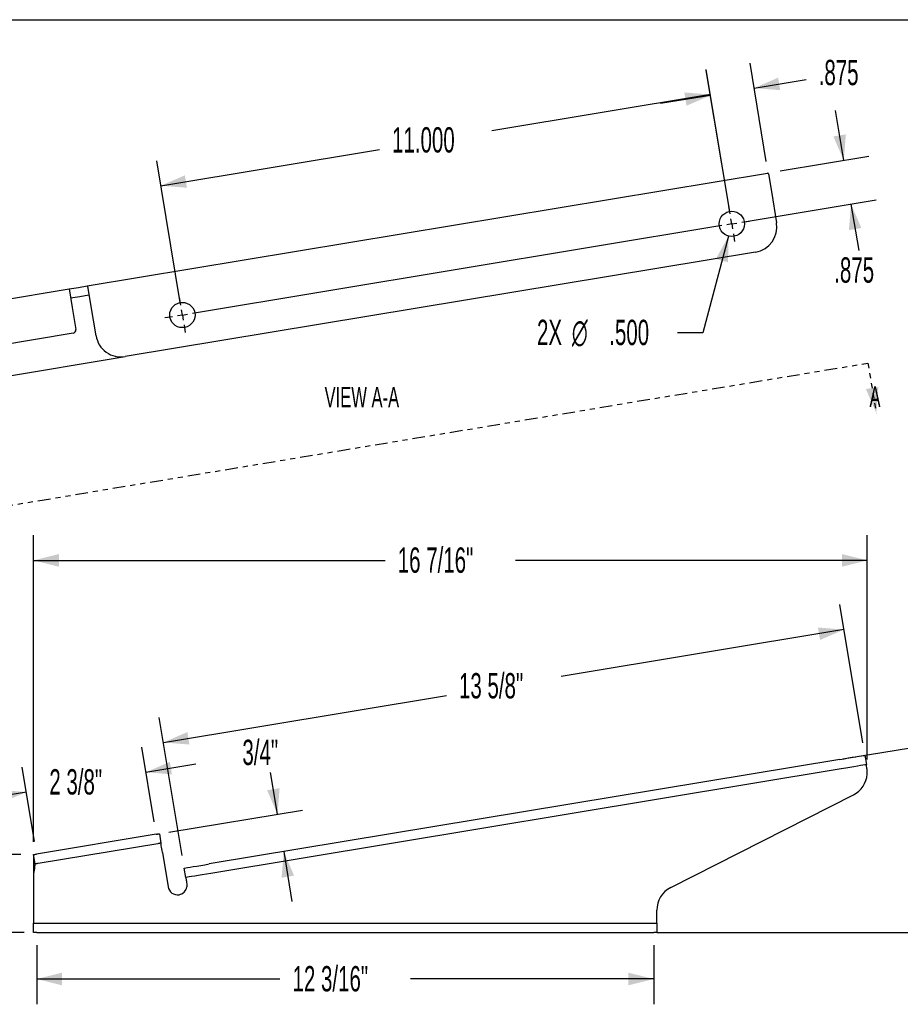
# Model space of a CAD drawing. Extents: x 1.5 to 42.5, y 1.5 to 32.5.
# Tile 3 of 4: x 11.4 to 28.8, y 13.1 to 32.5. Entities that reach past the tile are written whole.
import ezdxf

# ---------------------------------------------------------------- set-up
doc = ezdxf.new("R2010")
doc.units = 0
doc.header["$PDSIZE"] = -1
doc.linetypes.add('HIDDEN', pattern=[0.075, 0.05, -0.025])
doc.linetypes.add('PHANTOM', pattern=[0.5, 0.25, -0.05, 0.05, -0.05, 0.05, -0.05])
doc.layers.get('0').update_dxf_attribs({"linetype": 'CONTINUOUS'})
doc.layers.get('DEFPOINTS').update_dxf_attribs({"linetype": 'CONTINUOUS'})
doc.layers.add('TITLE_BLOCK', color=7, linetype='CONTINUOUS')
doc.styles.add('SLDTEXTSTYLE4', font='TXT', dxfattribs={"width": 0.605})
doc.dimstyles.get("Standard").update_dxf_attribs({"dimtxt": 0.18, "dimasz": 0.18, "dimexe": 0.18, "dimexo": 0.0625, "dimgap": 0.09, "dimtad": 0, "dimtih": 1, "dimtoh": 1, "dimzin": 0, "dimcen": 0.09, "dimazin": 3, "dimtfac": 1, "dimtofl": 0, "dimtmove": 0, "dimatfit": 3})

# ---------------------------------------------------------------- blocks, each defined once
blk = doc.blocks.new('*U36')
at = {"layer": 'TITLE_BLOCK', "style": 'SLDTEXTSTYLE4', "width": 0.605}
blk.add_text('16 7/16"', height=0.5, dxfattribs=at).set_placement((18.88, 21.58))
blk = doc.blocks.new('*D35')
at = {"layer": 'TITLE_BLOCK'}
for p, q in [((11.686, 16.264), (11.686, 22.324)), ((28.154, 17.889), (28.154, 22.324)), ((11.686, 21.824), (18.63, 21.824)), ((28.154, 21.824), (21.209, 21.824))]:
    blk.add_line(p, q, dxfattribs=at)
for points in [[(11.686, 21.824), (12.186, 21.699), (12.186, 21.949)], [(28.154, 21.824), (27.654, 21.949), (27.654, 21.699)]]:
    blk.add_solid(points, dxfattribs=at)
blk.add_blockref('*U36', (0, 0))
blk = doc.blocks.new('*U38')
at = {"layer": 'TITLE_BLOCK', "style": 'SLDTEXTSTYLE4', "width": 0.605}
blk.add_text('3/4"', height=0.5, dxfattribs=at).set_placement((15.812, 17.783))
blk = doc.blocks.new('*D37')
at = {"layer": 'TITLE_BLOCK'}
for p, q in [((16.505, 16.813), (16.368, 17.638)), ((14.356, 16.456), (16.998, 16.894)), ((16.628, 16.073), (16.791, 15.086))]:
    blk.add_line(p, q, dxfattribs=at)
for points in [[(16.505, 16.813), (16.547, 17.326), (16.3, 17.285)], [(16.628, 16.073), (16.586, 15.559), (16.833, 15.6)]]:
    blk.add_solid(points, dxfattribs=at)
blk.add_blockref('*U38', (0, 0))
blk = doc.blocks.new('*U40')
at = {"layer": 'TITLE_BLOCK', "style": 'SLDTEXTSTYLE4', "width": 0.605}
blk.add_text('12 3/16"', height=0.5, dxfattribs=at).set_placement((16.802, 13.313))
blk = doc.blocks.new('*D39')
at = {"layer": 'TITLE_BLOCK'}
for p, q in [((11.748, 14.223), (11.748, 13.058)), ((23.936, 14.223), (23.936, 13.058)), ((11.748, 13.558), (16.552, 13.558)), ((23.936, 13.558), (19.132, 13.558))]:
    blk.add_line(p, q, dxfattribs=at)
for points in [[(11.748, 13.558), (12.248, 13.433), (12.248, 13.683)], [(23.936, 13.558), (23.436, 13.683), (23.436, 13.433)]]:
    blk.add_solid(points, dxfattribs=at)
blk.add_blockref('*U40', (0, 0))
blk = doc.blocks.new('*U42')
at = {"layer": 'TITLE_BLOCK', "style": 'SLDTEXTSTYLE4', "width": 0.605}
blk.add_text('2 3/8"', height=0.5, dxfattribs=at).set_placement((11.998, 17.201))
blk = doc.blocks.new('*D41')
at = {"layer": 'TITLE_BLOCK'}
for p, q in [((14.068, 16.662), (13.824, 18.134)), ((11.706, 16.27), (11.462, 17.742)), ((13.906, 17.641), (14.893, 17.804)), ((11.544, 17.249), (10.558, 17.086))]:
    blk.add_line(p, q, dxfattribs=at)
for points in [[(13.906, 17.641), (14.42, 17.599), (14.379, 17.846)], [(11.544, 17.249), (11.03, 17.291), (11.071, 17.044)]]:
    blk.add_solid(points, dxfattribs=at)
blk.add_blockref('*U42', (0, 0))
blk = doc.blocks.new('*U44')
at = {"layer": 'TITLE_BLOCK', "style": 'SLDTEXTSTYLE4', "width": 0.605}
blk.add_text('13 5/8"', height=0.5, dxfattribs=at).set_placement((20.09, 19.099))
blk = doc.blocks.new('*D43')
at = {"layer": 'TITLE_BLOCK'}
for p, q in [((28.064, 18.222), (27.612, 20.95)), ((27.693, 20.457), (22.106, 19.531)), ((14.252, 18.229), (19.84, 19.155)), ((14.623, 15.994), (14.17, 18.722))]:
    blk.add_line(p, q, dxfattribs=at)
for points in [[(27.693, 20.457), (27.18, 20.499), (27.221, 20.252)], [(14.252, 18.229), (14.766, 18.187), (14.725, 18.434)]]:
    blk.add_solid(points, dxfattribs=at)
blk.add_blockref('*U44', (0, 0))
blk = doc.blocks.new('*D106')
at = {"layer": 'DEFPOINTS', "color": 0}
for p in [(27.612, 17.894), (15.157, 15.829), (31.354, 15.81), (11.748, 14.473), (23.936, 14.473)]:
    blk.add_point(p, dxfattribs=at)
at = {"layer": 'TITLE_BLOCK', "color": 0}
for p, q in [((27.673, 17.904), (31.24, 18.495)), ((23.998, 14.473), (31.571, 14.473))]:
    blk.add_line(p, q, dxfattribs=at)
for start, end in [(5.1308, 8.991), (0.4225, 4.283)]:
    blk.add_arc((6.981, 14.473), 24.41, start, end, dxfattribs=at)
for points in [[(31.061, 18.283), (31.12, 18.293), (31.062, 18.466)], [(31.42, 14.653), (31.36, 14.653), (31.391, 14.473)]]:
    blk.add_solid(points, dxfattribs=at)
blk.add_text('(9%%d)', height=0.18, dxfattribs=at).set_placement((30.948, 16.158))
blk = doc.blocks.new('*U47')
at = {"layer": 'TITLE_BLOCK', "style": 'SLDTEXTSTYLE4', "width": 0.605}
blk.add_text('1 9/16"', height=0.5, dxfattribs=at).set_placement((8.904, 14.999))
blk = doc.blocks.new('*D46')
at = {"layer": 'TITLE_BLOCK'}
for p, q in [((9.788, 16.014), (9.788, 17.014)), ((11.436, 16.014), (9.288, 16.014)), ((11.498, 14.473), (9.288, 14.473)), ((9.788, 14.473), (9.788, 13.473))]:
    blk.add_line(p, q, dxfattribs=at)
for points in [[(9.788, 16.014), (9.913, 16.514), (9.663, 16.514)], [(9.788, 14.473), (9.663, 13.973), (9.913, 13.973)]]:
    blk.add_solid(points, dxfattribs=at)
blk.add_blockref('*U47', (0, 0))
blk = doc.blocks.new('*U49')
at = {"color": 0, "style": 'SLDTEXTSTYLE4', "width": 0.605}
blk.add_text('A', height=0.404, dxfattribs=at).set_placement((28.198, 24.855))
blk = doc.blocks.new('*U50')
at = {"color": 0, "style": 'SLDTEXTSTYLE4', "width": 0.605}
blk.add_text('A', height=0.404, dxfattribs=at).set_placement((9.582, 21.769))
blk = doc.blocks.new('SW_PROJECTIONARROW_0')
at = {"color": 0, "linetype": 'PHANTOM'}
blk.add_line((9.553, 22.634), (28.168, 25.721), dxfattribs=at)
at = {"color": 0, "linetype": 'HIDDEN'}
for p, q in [((28.168, 25.721), (28.332, 24.734)), ((9.553, 22.634), (9.716, 21.648))]:
    blk.add_line(p, q, dxfattribs=at)
at = {"color": 0, "linetype": 'CONTINUOUS'}
for points in [[(28.332, 24.734), (28.374, 25.248), (28.127, 25.207)], [(9.716, 21.648), (9.758, 22.161), (9.511, 22.121)]]:
    blk.add_solid(points, dxfattribs=at)
for name in ['*U49', '*U50']:
    blk.add_blockref(name, (0, 0))
blk = doc.blocks.new('*U64')
at = {"layer": 'TITLE_BLOCK', "style": 'SLDTEXTSTYLE4', "width": 0.605}
blk.add_text('.875', height=0.5, dxfattribs=at).set_placement((27.195, 31.209))
blk = doc.blocks.new('*D63')
at = {"layer": 'TITLE_BLOCK'}
for p, q in [((25.437, 28.716), (24.975, 31.501)), ((26.16, 29.704), (25.839, 31.645)), ((25.92, 31.151), (26.945, 31.321)), ((25.057, 31.008), (24.071, 30.845))]:
    blk.add_line(p, q, dxfattribs=at)
for points in [[(25.92, 31.151), (26.434, 31.11), (26.393, 31.356)], [(25.057, 31.008), (24.544, 31.05), (24.584, 30.803)]]:
    blk.add_solid(points, dxfattribs=at)
blk.add_blockref('*U64', (0, 0))
blk = doc.blocks.new('*U66')
at = {"layer": 'TITLE_BLOCK', "style": 'SLDTEXTSTYLE4', "width": 0.605}
blk.add_text('11.000', height=0.5, dxfattribs=at).set_placement((18.768, 29.879))
blk = doc.blocks.new('*D65')
at = {"layer": 'TITLE_BLOCK'}
for p, q in [((25.437, 28.716), (24.973, 31.516)), ((25.055, 31.023), (20.74, 30.308)), ((14.203, 29.224), (18.518, 29.939)), ((14.585, 26.917), (14.121, 29.717))]:
    blk.add_line(p, q, dxfattribs=at)
for points in [[(25.055, 31.023), (24.541, 31.065), (24.582, 30.818)], [(14.203, 29.224), (14.717, 29.182), (14.676, 29.429)]]:
    blk.add_solid(points, dxfattribs=at)
blk.add_blockref('*U66', (0, 0))
blk = doc.blocks.new('*U68')
at = {"layer": 'TITLE_BLOCK', "style": 'SLDTEXTSTYLE4', "width": 0.605}
blk.add_text('.875', height=0.5, dxfattribs=at).set_placement((27.502, 27.308))
blk = doc.blocks.new('*D67')
at = {"layer": 'TITLE_BLOCK'}
for p, q in [((27.69, 29.723), (27.527, 30.71)), ((26.431, 29.514), (28.183, 29.805)), ((25.725, 28.51), (28.327, 28.942)), ((27.833, 28.86), (27.986, 27.942))]:
    blk.add_line(p, q, dxfattribs=at)
for points in [[(27.69, 29.723), (27.732, 30.237), (27.485, 30.196)], [(27.833, 28.86), (27.792, 28.346), (28.038, 28.387)]]:
    blk.add_solid(points, dxfattribs=at)
blk.add_blockref('*U68', (0, 0))
blk = doc.blocks.new('*U70')
at = {"layer": 'TITLE_BLOCK', "style": 'SLDTEXTSTYLE4', "width": 0.605}
blk.add_text('2X', height=0.5, dxfattribs=at).set_placement((21.631, 26.076))
blk = doc.blocks.new('*U71')
at = {"layer": 'TITLE_BLOCK', "style": 'SLDTEXTSTYLE4', "width": 0.605}
blk.add_text('∅', height=0.5, dxfattribs=at).set_placement((22.319, 26.076))
blk = doc.blocks.new('*U72')
at = {"layer": 'TITLE_BLOCK', "style": 'SLDTEXTSTYLE4', "width": 0.605}
blk.add_text('.500', height=0.5, dxfattribs=at).set_placement((23.058, 26.076))
blk = doc.blocks.new('*D69')
at = {"layer": 'TITLE_BLOCK'}
for p, q in [((25.414, 28.228), (24.904, 26.32)), ((24.904, 26.32), (24.404, 26.32))]:
    blk.add_line(p, q, dxfattribs=at)
blk.add_solid([(25.414, 28.228), (25.164, 27.777), (25.405, 27.712)], dxfattribs=at)
for name in ['*U70', '*U71', '*U72']:
    blk.add_blockref(name, (0, 0))
blk = doc.blocks.new('*U105')
at = {"layer": 'TITLE_BLOCK', "style": 'SLDTEXTSTYLE4', "width": 0.605}
blk.add_text('VIEW A-A', height=0.4045, dxfattribs=at).set_placement((17.435, 24.847))
blk = doc.blocks.new('SW_CENTERMARKSYMBOL_0')
at = {"layer": 'TITLE_BLOCK', "color": 0}
for p, q in [((-0.033, 0.197), (-0.057, 0.345)), ((0, 0), (-0.099, -0.016)), ((0, 0), (-0.016, 0.099)), ((0, 0), (0.099, 0.016)), ((0, 0), (0.016, -0.099)), ((0.197, 0.033), (0.345, 0.057)), ((-0.197, -0.033), (-10.655, -1.766)), ((0.033, -0.197), (0.057, -0.345)), ((-10.885, -1.602), (-10.909, -1.454)), ((-10.852, -1.799), (-10.868, -1.7)), ((-11.049, -1.832), (-11.197, -1.856)), ((-10.852, -1.799), (-10.951, -1.816)), ((-10.852, -1.799), (-10.753, -1.783)), ((-10.852, -1.799), (-10.836, -1.898)), ((-10.819, -1.996), (-10.795, -2.144))]:
    blk.add_line(p, q, dxfattribs=at)

msp = doc.modelspace()

# ---------------------------------------------------------------- linework, layer by layer
at = {"color": 7, "linetype": 'CONTINUOUS'}
for p, q in [((12.746, 27.245), (26.185, 29.473)), ((26.201, 29.457), (26.26, 29.106)), ((26.26, 29.106), (26.362, 28.489)), ((25.95, 27.914), (13.495, 25.849)), ((12.572, 27.216), (12.746, 27.245)), ((12.818, 26.877), (12.758, 27.242)), ((9.84, 26.764), (12.387, 27.186)), ((12.387, 27.186), (12.572, 27.216)), ((12.387, 27.186), (12.448, 26.816)), ((12.602, 27.031), (12.418, 27.001)), ((12.777, 27.06), (12.602, 27.031)), ((12.92, 26.261), (12.818, 26.877)), ((12.448, 26.816), (12.52, 26.384)), ((12.468, 26.312), (10.106, 25.921)), ((9.99, 25.268), (13.495, 25.849)), ((27.612, 17.894), (15.157, 15.829)), ((28.105, 17.976), (28.136, 17.791)), ((27.642, 17.709), (15.187, 15.644)), ((24.272, 15.362), (27.88, 17.193)), ((14.109, 16.415), (11.747, 16.024)), ((14.171, 16.426), (14.201, 16.241)), ((14.14, 16.23), (11.778, 15.839)), ((11.716, 15.829), (11.686, 16.014)), ((11.686, 16.014), (11.686, 15.634)), ((14.232, 16.056), (14.345, 15.377)), ((11.686, 15.634), (11.686, 14.848)), ((14.694, 15.562), (14.663, 15.747)), ((11.686, 14.848), (11.686, 14.661)), ((23.998, 14.848), (23.998, 14.916)), ((23.998, 14.661), (23.998, 14.848)), ((11.686, 14.473), (11.686, 14.661)), ((11.686, 14.661), (11.748, 14.661)), ((11.748, 14.661), (23.936, 14.661)), ((23.936, 14.661), (23.998, 14.661)), ((23.998, 14.661), (23.998, 14.473)), ((11.748, 14.473), (11.686, 14.473)), ((11.748, 14.473), (23.936, 14.473)), ((23.998, 14.473), (23.936, 14.473))]:
    msp.add_line(p, q, dxfattribs=at)
at = {"color": 7, "linetype": 'CONTINUOUS', "flags": 128}
for points in [[(27.612, 17.894), (27.697, 17.908), (27.78, 17.922), (27.858, 17.935), (27.929, 17.946), (27.99, 17.956), (28.039, 17.965), (28.075, 17.971), (28.097, 17.974), (28.105, 17.976)], [(28.136, 17.791), (28.128, 17.789), (28.106, 17.786), (28.069, 17.78), (28.02, 17.771), (27.959, 17.761), (27.889, 17.75), (27.811, 17.737), (27.728, 17.723), (27.642, 17.709)], [(28.147, 17.721), (28.145, 17.736), (28.142, 17.75), (28.14, 17.762), (28.139, 17.772), (28.137, 17.78), (28.136, 17.786), (28.136, 17.789), (28.136, 17.791)], [(14.109, 16.415), (14.121, 16.417), (14.133, 16.419), (14.143, 16.421), (14.153, 16.423), (14.16, 16.424), (14.166, 16.425), (14.17, 16.425), (14.171, 16.426)], [(14.201, 16.241), (14.2, 16.24), (14.197, 16.24), (14.191, 16.239), (14.183, 16.238), (14.174, 16.236), (14.163, 16.234), (14.152, 16.232), (14.14, 16.23)], [(14.232, 16.056), (14.226, 16.092), (14.22, 16.126), (14.215, 16.158), (14.21, 16.186), (14.207, 16.21), (14.204, 16.227), (14.202, 16.237), (14.201, 16.241)], [(11.686, 16.014), (11.687, 16.014), (11.69, 16.014), (11.696, 16.015), (11.704, 16.017), (11.713, 16.018), (11.724, 16.02), (11.735, 16.022), (11.747, 16.024)], [(11.716, 15.829), (11.716, 15.825), (11.714, 15.814), (11.711, 15.796), (11.707, 15.771), (11.703, 15.742), (11.697, 15.708), (11.692, 15.672), (11.686, 15.634)], [(11.778, 15.839), (11.766, 15.837), (11.754, 15.835), (11.744, 15.833), (11.734, 15.832), (11.727, 15.83), (11.721, 15.829), (11.717, 15.829), (11.716, 15.829)], [(14.663, 15.747), (14.671, 15.748), (14.693, 15.752), (14.729, 15.758), (14.779, 15.766), (14.84, 15.776), (14.91, 15.788), (14.988, 15.801), (15.071, 15.815), (15.157, 15.829)], [(15.187, 15.644), (15.102, 15.63), (15.019, 15.616), (14.941, 15.603), (14.87, 15.591), (14.809, 15.581), (14.76, 15.573), (14.724, 15.567), (14.702, 15.563), (14.694, 15.562)], [(14.694, 15.562), (14.694, 15.56), (14.696, 15.553), (14.697, 15.543), (14.7, 15.528), (14.703, 15.51), (14.706, 15.489), (14.71, 15.465), (14.715, 15.439)]]:
    msp.add_lwpolyline(points, dxfattribs=at)
at = {"color": 7}
for points in [[(26.201, 29.457, 0), (26.201, 29.458, 0), (26.201, 29.458, 0), (26.201, 29.458, 0), (26.201, 29.458, 0), (26.201, 29.459, 0), (26.201, 29.459, 0), (26.201, 29.459, 0), (26.201, 29.459, 0), (26.201, 29.46, 0), (26.201, 29.46, 0), (26.201, 29.46, 0), (26.201, 29.461, 0), (26.201, 29.461, 0), (26.201, 29.461, 0), (26.201, 29.461, 0), (26.2, 29.462, 0), (26.2, 29.462, 0), (26.2, 29.462, 0), (26.2, 29.462, 0), (26.2, 29.463, 0), (26.2, 29.463, 0), (26.2, 29.463, 0), (26.2, 29.463, 0), (26.2, 29.463, 0), (26.2, 29.464, 0), (26.2, 29.464, 0), (26.2, 29.464, 0), (26.2, 29.464, 0), (26.199, 29.465, 0), (26.199, 29.465, 0), (26.199, 29.465, 0), (26.199, 29.465, 0), (26.199, 29.465, 0), (26.199, 29.466, 0), (26.199, 29.466, 0), (26.199, 29.466, 0), (26.199, 29.466, 0), (26.199, 29.466, 0), (26.198, 29.467, 0), (26.198, 29.467, 0), (26.198, 29.467, 0), (26.198, 29.467, 0), (26.198, 29.467, 0), (26.198, 29.468, 0), (26.198, 29.468, 0), (26.198, 29.468, 0), (26.198, 29.468, 0), (26.198, 29.468, 0), (26.198, 29.468, 0), (26.197, 29.469, 0), (26.197, 29.469, 0), (26.197, 29.469, 0), (26.197, 29.469, 0), (26.197, 29.469, 0), (26.197, 29.469, 0), (26.197, 29.47, 0), (26.197, 29.47, 0), (26.196, 29.47, 0), (26.196, 29.47, 0), (26.196, 29.47, 0), (26.196, 29.47, 0), (26.196, 29.47, 0), (26.196, 29.471, 0), (26.196, 29.471, 0), (26.195, 29.471, 0), (26.195, 29.471, 0), (26.195, 29.471, 0), (26.195, 29.471, 0), (26.195, 29.471, 0), (26.195, 29.471, 0), (26.195, 29.471, 0), (26.195, 29.471, 0), (26.194, 29.472, 0), (26.194, 29.472, 0), (26.194, 29.472, 0), (26.194, 29.472, 0), (26.194, 29.472, 0), (26.194, 29.472, 0), (26.194, 29.472, 0), (26.193, 29.472, 0), (26.193, 29.472, 0), (26.193, 29.472, 0), (26.193, 29.473, 0), (26.193, 29.473, 0), (26.193, 29.473, 0), (26.192, 29.473, 0), (26.192, 29.473, 0), (26.192, 29.473, 0), (26.192, 29.473, 0), (26.192, 29.473, 0), (26.192, 29.473, 0), (26.192, 29.473, 0), (26.191, 29.473, 0), (26.191, 29.473, 0), (26.191, 29.473, 0), (26.191, 29.473, 0), (26.191, 29.473, 0), (26.19, 29.473, 0), (26.19, 29.473, 0), (26.19, 29.473, 0), (26.19, 29.474, 0), (26.19, 29.474, 0), (26.189, 29.474, 0), (26.189, 29.474, 0), (26.189, 29.474, 0), (26.189, 29.474, 0), (26.189, 29.474, 0), (26.189, 29.474, 0), (26.188, 29.474, 0), (26.188, 29.474, 0), (26.188, 29.474, 0), (26.188, 29.474, 0), (26.188, 29.474, 0), (26.187, 29.474, 0), (26.187, 29.474, 0), (26.187, 29.474, 0), (26.187, 29.474, 0), (26.187, 29.474, 0), (26.186, 29.474, 0), (26.186, 29.474, 0), (26.186, 29.474, 0), (26.186, 29.474, 0), (26.186, 29.474, 0), (26.185, 29.474, 0), (26.185, 29.473, 0), (26.185, 29.473, 0), (26.185, 29.473, 0)], [(12.746, 27.245, 0), (12.746, 27.245, 0), (12.746, 27.245, 0), (12.747, 27.245, 0), (12.747, 27.245, 0), (12.747, 27.245, 0), (12.747, 27.245, 0), (12.747, 27.246, 0), (12.748, 27.246, 0), (12.748, 27.246, 0), (12.748, 27.246, 0), (12.748, 27.246, 0), (12.748, 27.246, 0), (12.748, 27.246, 0), (12.748, 27.246, 0), (12.749, 27.246, 0), (12.749, 27.246, 0), (12.749, 27.246, 0), (12.749, 27.246, 0), (12.749, 27.246, 0), (12.749, 27.246, 0), (12.749, 27.246, 0), (12.75, 27.246, 0), (12.75, 27.246, 0), (12.75, 27.246, 0), (12.75, 27.246, 0), (12.75, 27.246, 0), (12.75, 27.246, 0), (12.75, 27.246, 0), (12.751, 27.246, 0), (12.751, 27.246, 0), (12.751, 27.246, 0), (12.751, 27.246, 0), (12.751, 27.246, 0), (12.751, 27.246, 0), (12.751, 27.246, 0), (12.751, 27.246, 0), (12.752, 27.246, 0), (12.752, 27.246, 0), (12.752, 27.246, 0), (12.752, 27.246, 0), (12.752, 27.246, 0), (12.752, 27.246, 0), (12.752, 27.246, 0), (12.752, 27.246, 0), (12.752, 27.246, 0), (12.753, 27.246, 0), (12.753, 27.246, 0), (12.753, 27.246, 0), (12.753, 27.246, 0), (12.753, 27.246, 0), (12.753, 27.246, 0), (12.753, 27.246, 0), (12.753, 27.246, 0), (12.754, 27.246, 0), (12.754, 27.246, 0), (12.754, 27.246, 0), (12.754, 27.246, 0), (12.754, 27.246, 0), (12.754, 27.246, 0), (12.754, 27.245, 0), (12.754, 27.245, 0), (12.754, 27.245, 0), (12.754, 27.245, 0), (12.754, 27.245, 0), (12.755, 27.245, 0), (12.755, 27.245, 0), (12.755, 27.245, 0), (12.755, 27.245, 0), (12.755, 27.245, 0), (12.755, 27.245, 0), (12.755, 27.245, 0), (12.755, 27.245, 0), (12.755, 27.245, 0), (12.755, 27.245, 0), (12.755, 27.245, 0), (12.755, 27.245, 0), (12.755, 27.245, 0), (12.755, 27.245, 0), (12.756, 27.245, 0), (12.756, 27.245, 0), (12.756, 27.245, 0), (12.756, 27.245, 0), (12.756, 27.245, 0), (12.756, 27.245, 0), (12.756, 27.245, 0), (12.756, 27.245, 0), (12.756, 27.245, 0), (12.756, 27.244, 0), (12.756, 27.244, 0), (12.756, 27.244, 0), (12.756, 27.244, 0), (12.756, 27.244, 0), (12.757, 27.244, 0), (12.757, 27.244, 0), (12.757, 27.244, 0), (12.757, 27.244, 0), (12.757, 27.244, 0), (12.757, 27.244, 0), (12.757, 27.244, 0), (12.757, 27.244, 0), (12.757, 27.244, 0), (12.757, 27.244, 0), (12.757, 27.244, 0), (12.757, 27.244, 0), (12.757, 27.244, 0), (12.757, 27.244, 0), (12.757, 27.244, 0), (12.757, 27.243, 0), (12.757, 27.243, 0), (12.757, 27.243, 0), (12.757, 27.243, 0), (12.757, 27.243, 0), (12.757, 27.243, 0), (12.757, 27.243, 0), (12.757, 27.243, 0), (12.757, 27.243, 0), (12.757, 27.243, 0), (12.758, 27.243, 0), (12.758, 27.243, 0), (12.758, 27.242, 0), (12.758, 27.242, 0), (12.758, 27.242, 0), (12.758, 27.242, 0), (12.758, 27.242, 0), (12.758, 27.242, 0), (12.758, 27.242, 0), (12.758, 27.242, 0)], [(28.153, 17.603, 0), (28.153, 17.604, 0), (28.153, 17.604, 0), (28.153, 17.605, 0), (28.153, 17.605, 0), (28.153, 17.606, 0), (28.153, 17.606, 0), (28.153, 17.607, 0), (28.153, 17.607, 0), (28.153, 17.608, 0), (28.153, 17.608, 0), (28.153, 17.609, 0), (28.153, 17.609, 0), (28.153, 17.61, 0), (28.153, 17.61, 0), (28.153, 17.611, 0), (28.153, 17.611, 0), (28.153, 17.612, 0), (28.153, 17.612, 0), (28.153, 17.613, 0), (28.153, 17.613, 0), (28.153, 17.614, 0), (28.153, 17.614, 0), (28.153, 17.615, 0), (28.153, 17.615, 0), (28.153, 17.616, 0), (28.153, 17.616, 0), (28.153, 17.617, 0), (28.153, 17.617, 0), (28.154, 17.618, 0), (28.154, 17.618, 0), (28.154, 17.619, 0), (28.154, 17.619, 0), (28.154, 17.62, 0), (28.154, 17.62, 0), (28.154, 17.621, 0), (28.154, 17.621, 0), (28.154, 17.622, 0), (28.154, 17.622, 0), (28.154, 17.623, 0), (28.154, 17.623, 0), (28.154, 17.624, 0), (28.154, 17.624, 0), (28.154, 17.625, 0), (28.154, 17.625, 0), (28.154, 17.626, 0), (28.154, 17.626, 0), (28.154, 17.627, 0), (28.154, 17.627, 0), (28.154, 17.628, 0), (28.154, 17.628, 0), (28.154, 17.629, 0), (28.154, 17.629, 0), (28.154, 17.63, 0), (28.154, 17.63, 0), (28.154, 17.631, 0), (28.154, 17.631, 0), (28.154, 17.632, 0), (28.154, 17.632, 0), (28.154, 17.633, 0), (28.154, 17.633, 0), (28.154, 17.634, 0), (28.154, 17.634, 0), (28.154, 17.635, 0), (28.154, 17.635, 0), (28.154, 17.636, 0), (28.154, 17.636, 0), (28.154, 17.637, 0), (28.154, 17.637, 0), (28.154, 17.637, 0), (28.154, 17.638, 0), (28.154, 17.639, 0), (28.154, 17.639, 0), (28.154, 17.64, 0), (28.154, 17.64, 0), (28.154, 17.64, 0), (28.154, 17.641, 0), (28.154, 17.642, 0), (28.154, 17.642, 0), (28.154, 17.642, 0), (28.154, 17.643, 0), (28.154, 17.643, 0), (28.154, 17.644, 0), (28.154, 17.644, 0), (28.154, 17.645, 0), (28.154, 17.645, 0), (28.154, 17.646, 0), (28.154, 17.646, 0), (28.154, 17.647, 0), (28.154, 17.647, 0), (28.154, 17.648, 0), (28.154, 17.648, 0), (28.154, 17.649, 0), (28.154, 17.649, 0), (28.154, 17.65, 0), (28.154, 17.65, 0), (28.154, 17.651, 0), (28.154, 17.651, 0), (28.154, 17.652, 0), (28.154, 17.652, 0), (28.154, 17.653, 0), (28.154, 17.653, 0), (28.154, 17.654, 0), (28.154, 17.654, 0), (28.154, 17.655, 0), (28.154, 17.655, 0), (28.154, 17.655, 0), (28.154, 17.656, 0), (28.154, 17.657, 0), (28.154, 17.657, 0), (28.154, 17.657, 0), (28.154, 17.658, 0), (28.154, 17.658, 0), (28.154, 17.659, 0), (28.154, 17.659, 0), (28.154, 17.66, 0), (28.153, 17.66, 0), (28.153, 17.661, 0), (28.153, 17.661, 0), (28.153, 17.662, 0), (28.153, 17.662, 0), (28.153, 17.663, 0), (28.153, 17.663, 0), (28.153, 17.664, 0), (28.153, 17.664, 0), (28.153, 17.665, 0), (28.153, 17.665, 0), (28.153, 17.666, 0), (28.153, 17.666, 0), (28.153, 17.666, 0), (28.153, 17.667, 0), (28.153, 17.667, 0), (28.153, 17.668, 0), (28.153, 17.668, 0), (28.153, 17.669, 0), (28.153, 17.669, 0), (28.153, 17.67, 0), (28.153, 17.67, 0), (28.153, 17.671, 0), (28.153, 17.671, 0), (28.153, 17.672, 0), (28.153, 17.672, 0), (28.153, 17.673, 0), (28.153, 17.673, 0), (28.153, 17.674, 0), (28.153, 17.674, 0), (28.153, 17.674, 0), (28.153, 17.675, 0), (28.153, 17.675, 0), (28.152, 17.676, 0), (28.152, 17.676, 0), (28.152, 17.677, 0), (28.152, 17.677, 0), (28.152, 17.678, 0), (28.152, 17.678, 0), (28.152, 17.679, 0), (28.152, 17.679, 0), (28.152, 17.68, 0), (28.152, 17.68, 0), (28.152, 17.68, 0), (28.152, 17.681, 0), (28.152, 17.681, 0), (28.152, 17.682, 0), (28.152, 17.682, 0), (28.152, 17.683, 0), (28.152, 17.683, 0), (28.152, 17.683, 0), (28.152, 17.684, 0), (28.152, 17.684, 0), (28.152, 17.685, 0), (28.152, 17.685, 0), (28.152, 17.686, 0), (28.152, 17.686, 0), (28.152, 17.687, 0), (28.152, 17.687, 0), (28.151, 17.688, 0), (28.151, 17.688, 0), (28.151, 17.688, 0), (28.151, 17.689, 0), (28.151, 17.689, 0), (28.151, 17.69, 0), (28.151, 17.69, 0), (28.151, 17.691, 0), (28.151, 17.691, 0), (28.151, 17.692, 0), (28.151, 17.692, 0), (28.151, 17.692, 0), (28.151, 17.693, 0), (28.151, 17.693, 0), (28.151, 17.694, 0), (28.151, 17.694, 0), (28.151, 17.695, 0), (28.151, 17.695, 0), (28.151, 17.695, 0), (28.151, 17.696, 0), (28.151, 17.696, 0), (28.151, 17.697, 0), (28.151, 17.697, 0), (28.151, 17.698, 0), (28.15, 17.698, 0), (28.15, 17.698, 0), (28.15, 17.699, 0), (28.15, 17.699, 0), (28.15, 17.7, 0), (28.15, 17.7, 0), (28.15, 17.701, 0), (28.15, 17.701, 0), (28.15, 17.701, 0), (28.15, 17.702, 0), (28.15, 17.702, 0), (28.15, 17.703, 0), (28.15, 17.703, 0), (28.15, 17.703, 0), (28.15, 17.704, 0), (28.15, 17.704, 0), (28.15, 17.705, 0), (28.149, 17.705, 0), (28.149, 17.706, 0), (28.149, 17.706, 0), (28.149, 17.706, 0), (28.149, 17.707, 0), (28.149, 17.707, 0), (28.149, 17.708, 0), (28.149, 17.708, 0), (28.149, 17.708, 0), (28.149, 17.709, 0), (28.149, 17.709, 0), (28.149, 17.71, 0), (28.149, 17.71, 0), (28.149, 17.71, 0), (28.149, 17.711, 0), (28.149, 17.711, 0), (28.149, 17.712, 0), (28.148, 17.712, 0), (28.148, 17.712, 0), (28.148, 17.713, 0), (28.148, 17.713, 0), (28.148, 17.714, 0), (28.148, 17.714, 0), (28.148, 17.714, 0), (28.148, 17.715, 0), (28.148, 17.715, 0), (28.148, 17.716, 0), (28.148, 17.716, 0), (28.148, 17.716, 0), (28.148, 17.717, 0), (28.148, 17.717, 0), (28.148, 17.718, 0), (28.148, 17.718, 0), (28.148, 17.718, 0), (28.148, 17.719, 0), (28.147, 17.719, 0), (28.147, 17.72, 0), (28.147, 17.72, 0), (28.147, 17.72, 0), (28.147, 17.721, 0)], [(14.714, 15.439, 0), (14.715, 15.438, 0), (14.715, 15.438, 0), (14.715, 15.438, 0), (14.715, 15.438, 0), (14.715, 15.437, 0), (14.715, 15.437, 0), (14.715, 15.437, 0), (14.715, 15.436, 0), (14.715, 15.436, 0), (14.715, 15.436, 0), (14.715, 15.435, 0), (14.715, 15.435, 0), (14.715, 15.435, 0), (14.715, 15.434, 0), (14.715, 15.434, 0), (14.715, 15.434, 0), (14.715, 15.433, 0), (14.715, 15.433, 0), (14.715, 15.433, 0), (14.716, 15.432, 0), (14.716, 15.432, 0), (14.716, 15.432, 0), (14.716, 15.431, 0), (14.716, 15.431, 0), (14.716, 15.431, 0), (14.716, 15.431, 0), (14.716, 15.43, 0), (14.716, 15.43, 0), (14.716, 15.43, 0), (14.716, 15.429, 0), (14.716, 15.429, 0), (14.716, 15.428, 0), (14.716, 15.428, 0), (14.716, 15.428, 0), (14.716, 15.428, 0), (14.716, 15.427, 0), (14.716, 15.427, 0), (14.716, 15.427, 0), (14.716, 15.426, 0), (14.716, 15.426, 0), (14.716, 15.426, 0), (14.716, 15.425, 0), (14.716, 15.425, 0), (14.716, 15.425, 0), (14.716, 15.424, 0), (14.716, 15.424, 0), (14.716, 15.424, 0), (14.716, 15.423, 0), (14.716, 15.423, 0), (14.716, 15.423, 0), (14.716, 15.422, 0), (14.716, 15.422, 0), (14.716, 15.422, 0), (14.717, 15.421, 0), (14.717, 15.421, 0), (14.717, 15.421, 0), (14.717, 15.42, 0), (14.717, 15.42, 0), (14.717, 15.42, 0), (14.717, 15.419, 0), (14.717, 15.419, 0), (14.717, 15.419, 0), (14.717, 15.418, 0), (14.717, 15.418, 0), (14.717, 15.418, 0), (14.717, 15.417, 0), (14.717, 15.417, 0), (14.717, 15.417, 0), (14.717, 15.416, 0), (14.717, 15.416, 0), (14.717, 15.416, 0), (14.717, 15.415, 0), (14.717, 15.415, 0), (14.717, 15.415, 0), (14.717, 15.415, 0), (14.717, 15.414, 0), (14.717, 15.414, 0), (14.717, 15.414, 0), (14.717, 15.413, 0), (14.717, 15.413, 0), (14.717, 15.412, 0), (14.717, 15.412, 0), (14.717, 15.412, 0), (14.717, 15.412, 0), (14.717, 15.411, 0), (14.717, 15.411, 0), (14.717, 15.411, 0), (14.717, 15.41, 0), (14.717, 15.41, 0), (14.717, 15.409, 0), (14.717, 15.409, 0), (14.717, 15.409, 0), (14.717, 15.409, 0), (14.717, 15.408, 0), (14.717, 15.408, 0), (14.717, 15.408, 0), (14.717, 15.407, 0), (14.717, 15.407, 0), (14.717, 15.406, 0), (14.717, 15.406, 0), (14.717, 15.406, 0), (14.717, 15.405, 0), (14.717, 15.405, 0), (14.717, 15.405, 0), (14.717, 15.405, 0), (14.717, 15.404, 0), (14.717, 15.404, 0), (14.717, 15.403, 0), (14.717, 15.403, 0), (14.717, 15.403, 0), (14.717, 15.402, 0), (14.717, 15.402, 0), (14.717, 15.402, 0), (14.717, 15.401, 0), (14.717, 15.401, 0), (14.717, 15.401, 0), (14.717, 15.4, 0), (14.717, 15.4, 0), (14.717, 15.4, 0), (14.717, 15.399, 0), (14.717, 15.399, 0), (14.717, 15.399, 0), (14.717, 15.398, 0), (14.717, 15.398, 0), (14.717, 15.398, 0), (14.717, 15.397, 0), (14.717, 15.397, 0), (14.717, 15.397, 0), (14.717, 15.396, 0), (14.717, 15.396, 0), (14.717, 15.396, 0), (14.717, 15.395, 0), (14.717, 15.395, 0), (14.716, 15.395, 0), (14.716, 15.394, 0), (14.716, 15.394, 0), (14.716, 15.394, 0), (14.716, 15.393, 0), (14.716, 15.393, 0), (14.716, 15.393, 0), (14.716, 15.392, 0), (14.716, 15.392, 0), (14.716, 15.392, 0), (14.716, 15.391, 0), (14.716, 15.391, 0), (14.716, 15.391, 0), (14.716, 15.39, 0), (14.716, 15.39, 0), (14.716, 15.39, 0), (14.716, 15.389, 0), (14.716, 15.389, 0), (14.716, 15.389, 0), (14.716, 15.388, 0), (14.716, 15.388, 0), (14.716, 15.388, 0), (14.716, 15.387, 0), (14.716, 15.387, 0), (14.716, 15.387, 0), (14.716, 15.386, 0), (14.716, 15.386, 0), (14.716, 15.386, 0), (14.716, 15.385, 0), (14.716, 15.385, 0), (14.716, 15.384, 0), (14.716, 15.384, 0), (14.716, 15.384, 0), (14.715, 15.383, 0), (14.715, 15.383, 0), (14.715, 15.383, 0), (14.715, 15.383, 0), (14.715, 15.382, 0), (14.715, 15.382, 0), (14.715, 15.382, 0), (14.715, 15.381, 0), (14.715, 15.381, 0), (14.715, 15.38, 0), (14.715, 15.38, 0), (14.715, 15.38, 0), (14.715, 15.379, 0), (14.715, 15.379, 0), (14.715, 15.379, 0), (14.715, 15.378, 0), (14.715, 15.378, 0), (14.715, 15.378, 0), (14.714, 15.377, 0), (14.714, 15.377, 0), (14.714, 15.377, 0), (14.714, 15.376, 0), (14.714, 15.376, 0), (14.714, 15.376, 0), (14.714, 15.375, 0)]]:
    msp.add_polyline3d(points, dxfattribs=at)
at = {"color": 7, "linetype": 'CONTINUOUS'}
for centre in [(25.478, 28.469), (14.626, 26.67)]:
    msp.add_circle(centre, 0.25, dxfattribs=at)
for centre, radius, start, end in [((25.869, 28.407), 0.5, 279.4135, 9.4135), ((12.458, 26.374), 0.0625, 279.4135, 9.4135), ((13.414, 26.342), 0.5, 189.4135, 279.4135), ((27.654, 17.639), 0.5, 296.9024, 355.9174), ((14.53, 15.408), 0.188, 189.4135, 279.4135), ((14.53, 15.408), 0.188, 279.4135, 349.9423), ((24.498, 14.916), 0.5, 116.9024, 180)]:
    msp.add_arc(centre, radius, start, end, dxfattribs=at)
at = {"layer": 'TITLE_BLOCK'}
msp.add_line((1.499, 32.502), (42.499, 32.502), dxfattribs=at)

# ---------------------------------------------------------------- block references
at = {"color": 7, "linetype": 'CONTINUOUS'}
msp.add_blockref('SW_PROJECTIONARROW_0', (0, 0), dxfattribs=at)
msp.add_blockref('*U105', (0, 0))
at = {"layer": 'TITLE_BLOCK'}
msp.add_blockref('SW_CENTERMARKSYMBOL_0', (25.478, 28.469), dxfattribs=at)

# ---------------------------------------------------------------- dimensions: what is measured, and where the dimension line sits
for base, p1, p2, angle, picture, middle in [((25.05727, 31.00822), (26.20135, 29.45726), (25.4782, 28.4693), 9.41354, '*D63', (27.74333, 31.45355)), ((14.203, 29.224), (25.478, 28.469), (14.626, 26.67), 9.4135, '*D65', (19.629, 30.123)), ((27.8333, 28.8598), (26.1847, 29.4734), (25.4782, 28.4693), 279.4135, '*D67', (28.05, 27.5527)), ((27.693, 20.457), (14.663, 15.747), (28.105, 17.976), 9.4135, '*D43', (20.973, 19.343)), ((16.505, 16.813), (15.157, 15.829), (14.109, 16.415), 279.4135, '*D37', (16.304, 18.027)), ((11.544, 17.249), (14.109, 16.415), (11.747, 16.024), 9.4135, '*D41', (12.725, 17.445)), ((9.788, 14.473), (11.686, 16.014), (11.748, 14.473), 90, '*D46', (9.788, 15.244))]:
    dim = msp.add_linear_dim(base=base, p1=p1, p2=p2, angle=angle, dimstyle='Standard', dxfattribs=at)
    dim.commit()
    dim.dimension.update_dxf_attribs({"geometry": picture, "text_midpoint": middle, "dimtype": 128})
dim = msp.add_diameter_dim_2p(p1=(25.543, 28.711), p2=(25.414, 28.228), text='2X<>', dimstyle='Standard', dxfattribs=at)
dim.commit()
dim.dimension.update_dxf_attribs({"geometry": '*D69', "text_midpoint": (22.892, 26.32), "dimtype": 131})
for base, p1, p2, picture, middle in [((28.154, 21.824), (11.686, 16.014), (28.154, 17.639), '*D35', (19.92, 21.824)), ((23.936, 13.558), (11.748, 14.473), (23.936, 14.473), '*D39', (17.842, 13.558))]:
    dim = msp.add_linear_dim(base=base, p1=p1, p2=p2, dimstyle='Standard', dxfattribs=at)
    dim.commit()
    dim.dimension.update_dxf_attribs({"geometry": picture, "text_midpoint": middle, "dimtype": 128})
dim = msp.add_angular_dim_2l(base=(31.354, 15.81), line1=((11.748, 14.473), (23.936, 14.473)), line2=((27.612, 17.894), (15.157, 15.829)), text='(<>)', dimstyle='Standard', override={"dimdec": 0}, dxfattribs=at)
dim.commit()
dim.dimension.update_dxf_attribs({"geometry": '*D106', "text_midpoint": (31.308, 16.476), "dimtype": 130})

doc.saveas('drawing.dxf')
